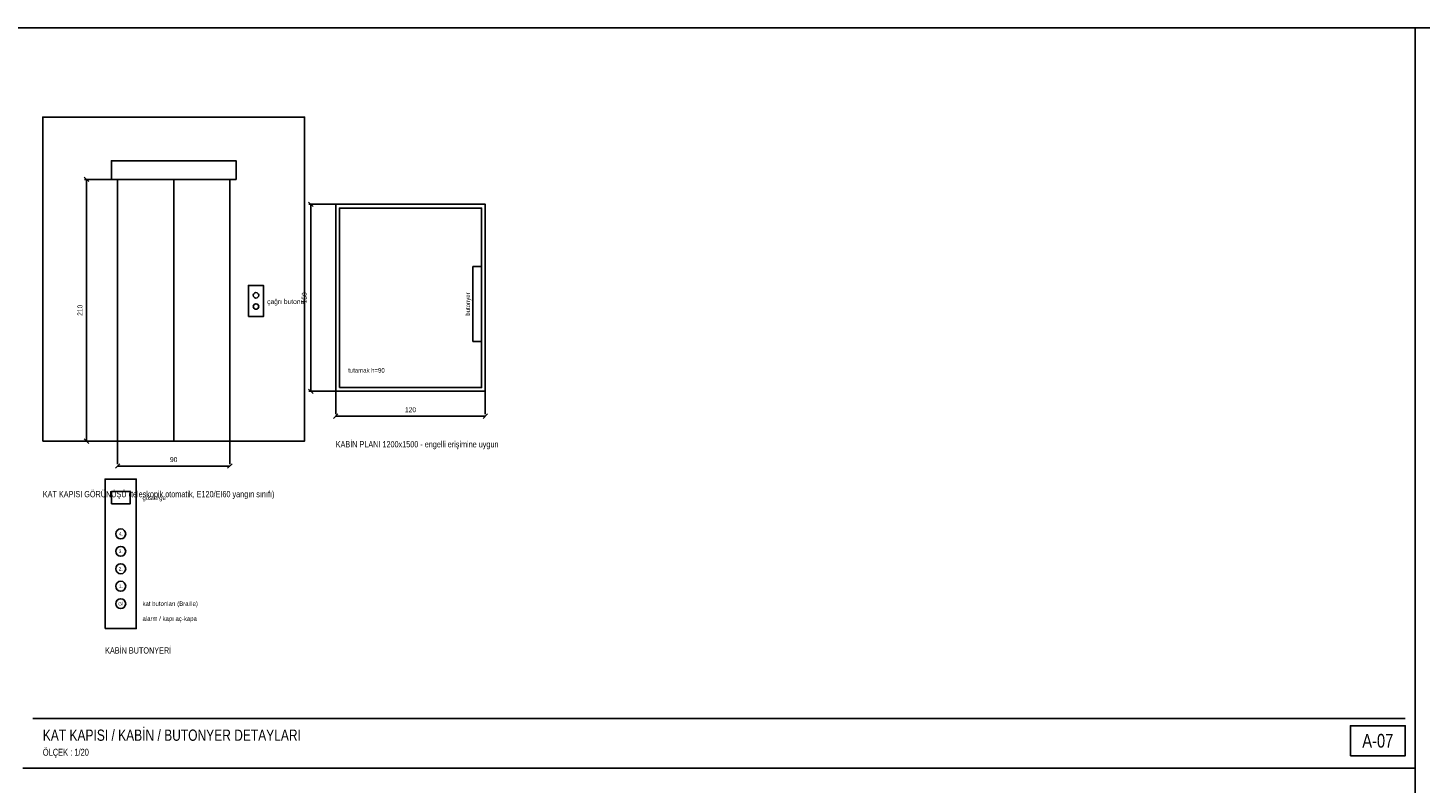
# Model space of a CAD drawing. Header units: centimetres. Extents: x 0 to 12309, y -30 to 2970.
# Tile 14 of 28: x 5009 to 7801, y 1455 to 2970. Entities that reach past the tile are written whole.
import ezdxf
from ezdxf.enums import TextEntityAlignment as Align

# ---------------------------------------------------------------- set-up
doc = ezdxf.new("R2010")
doc.units = ezdxf.units.CM
for name, color, linetype in [('ASN-ANTET', 4, 'Continuous'), ('ASN-BASLIK', 5, 'Continuous'), ('ASN-CERCEVE', 7, 'Continuous'), ('ASN-DUVAR', 7, 'Continuous'), ('ASN-KABIN', 5, 'Continuous'), ('ASN-KAPI', 3, 'Continuous'), ('ASN-OLCU', 3, 'Continuous'), ('ASN-YAZI', 4, 'Continuous')]:
    doc.layers.add(name, color=color, linetype=linetype)

msp = doc.modelspace()

# ---------------------------------------------------------------- linework, layer by layer
at = {"layer": 'ASN-ANTET'}
msp.add_line((5018.9, 1585), (7771.4, 1585), dxfattribs=at)
msp.add_lwpolyline([(7661.4, 1510), (7771.4, 1510), (7771.4, 1570), (7661.4, 1570)], close=True, dxfattribs=at)
at = {"layer": 'ASN-CERCEVE'}
for p, q in [((7791.4, 0), (7791.4, 2970)), ((4998.9, 1485), (7791.4, 1485))]:
    msp.add_line(p, q, dxfattribs=at)
for points in [[(0, 0), (12308.9, 0), (12308.9, 2970), (0, 2970)], [(100, 0), (12283.9, 0), (12283.9, 2970), (100, 2970)]]:
    msp.add_lwpolyline(points, close=True, dxfattribs=at)
at = {"layer": 'ASN-DUVAR'}
msp.add_lwpolyline([(5038.9, 2141), (5563.9, 2141), (5563.9, 2791), (5038.9, 2791)], close=True, dxfattribs=at)
at = {"layer": 'ASN-KABIN'}
msp.add_line((5633.9, 2466), (5633.9, 2466), dxfattribs=at)
for points in [[(5626.4, 2241), (5926.4, 2241), (5926.4, 2616), (5626.4, 2616)], [(5633.9, 2248.5), (5918.9, 2248.5), (5918.9, 2608.5), (5633.9, 2608.5)], [(5901.4, 2341), (5918.9, 2341), (5918.9, 2491), (5901.4, 2491)], [(5163.9, 1765), (5226.4, 1765), (5226.4, 2065), (5163.9, 2065)], [(5176.4, 2015), (5213.9, 2015), (5213.9, 2040), (5176.4, 2040)]]:
    msp.add_lwpolyline(points, close=True, dxfattribs=at)
for centre in [(5195.2, 1955), (5195.2, 1920), (5195.2, 1885), (5195.2, 1850), (5195.2, 1815)]:
    msp.add_circle(centre, 10, dxfattribs=at)
at = {"layer": 'ASN-KAPI'}
for p, q in [((5301.4, 2141), (5301.4, 2666)), ((5663.9, 2616), (5888.9, 2616))]:
    msp.add_line(p, q, dxfattribs=at)
for points in [[(5176.4, 2666), (5426.4, 2666), (5426.4, 2703.5), (5176.4, 2703.5)], [(5188.9, 2141), (5413.9, 2141), (5413.9, 2666), (5188.9, 2666)], [(5451.4, 2391), (5481.4, 2391), (5481.4, 2453.5), (5451.4, 2453.5)]]:
    msp.add_lwpolyline(points, close=True, dxfattribs=at)
for centre in [(5466.4, 2433.5), (5466.4, 2411)]:
    msp.add_circle(centre, 5.5, dxfattribs=at)
at = {"layer": 'ASN-OLCU'}
for p, q in [((5130.9, 2661.5), (5121.9, 2670.5)), ((5188.9, 2666), (5122.4, 2666)), ((5126.4, 2141), (5126.4, 2666)), ((5580.9, 2611.5), (5571.9, 2620.5)), ((5626.4, 2616), (5572.4, 2616)), ((5576.4, 2241), (5576.4, 2616)), ((5580.9, 2236.5), (5571.9, 2245.5)), ((5626.4, 2241), (5572.4, 2241)), ((5626.4, 2241), (5626.4, 2195)), ((5926.4, 2241), (5926.4, 2195)), ((5621.9, 2186.5), (5630.9, 2195.5)), ((5626.4, 2191), (5926.4, 2191)), ((5921.9, 2186.5), (5930.9, 2195.5)), ((5130.9, 2136.5), (5121.9, 2145.5)), ((5188.9, 2141), (5122.4, 2141)), ((5188.9, 2141), (5188.9, 2095)), ((5413.9, 2141), (5413.9, 2095)), ((5184.4, 2086.5), (5193.4, 2095.5)), ((5409.4, 2086.5), (5418.4, 2095.5)), ((5188.9, 2091), (5413.9, 2091))]:
    msp.add_line(p, q, dxfattribs=at)

# ---------------------------------------------------------------- texts
at = {"layer": 'ASN-ANTET', "width": 0.8}
msp.add_text('A-07', height=27.5, dxfattribs=at).set_placement((7716.4, 1540), align=Align.MIDDLE_CENTER)
msp.add_text('ÖLÇEK : 1/20', height=14, dxfattribs=at).set_placement((5038.9, 1510))
at = {"layer": 'ASN-BASLIK', "width": 0.8}
for s, height, p in [('KABİN PLANI 1200x1500 - engelli erişimine uygun', 12.5, (5626.4, 2128.5)), ('KAT KAPISI GÖRÜNÜŞÜ (teleskopik otomatik, E120/EI60 yangın sınıfı)', 12.5, (5038.9, 2028.5)), ('KABİN BUTONYERİ', 12.5, (5163.9, 1715)), ('KAT KAPISI / KABİN / BUTONYER DETAYLARI', 22.5, (5038.9, 1540))]:
    msp.add_text(s, height=height, dxfattribs=at).set_placement(p)
at = {"layer": 'ASN-OLCU', "width": 0.8}
for s, p in [('150', (5571.4, 2428.5)), ('210', (5121.4, 2403.5))]:
    msp.add_text(s, height=10, rotation=90, dxfattribs=at).set_placement(p, align=Align.BOTTOM_CENTER)
for s, p in [('120', (5776.4, 2196)), ('90', (5301.4, 2096))]:
    msp.add_text(s, height=10, dxfattribs=at).set_placement(p, align=Align.BOTTOM_CENTER)
at = {"layer": 'ASN-YAZI', "width": 0.8}
msp.add_text('butonyer', height=9, rotation=90, dxfattribs=at).set_placement((5891.4, 2416), align=Align.MIDDLE_CENTER)
for s, height, p in [('çağrı butonu', 10, (5488.9, 2421)), ('gösterge', 9, (5238.9, 2027.5)), ('kat butonları (Braille)', 9, (5238.9, 1815)), ('alarm / kapı aç-kapa', 9, (5238.9, 1785))]:
    msp.add_text(s, height=height, dxfattribs=at).set_placement(p, align=Align.MIDDLE_LEFT)
msp.add_text('tutamak h=90', height=9, dxfattribs=at).set_placement((5651.4, 2278.5))
for s, p in [('4.', (5195.2, 1955)), ('3.', (5195.2, 1920)), ('2.', (5195.2, 1885)), ('1.', (5195.2, 1850)), ('Gİ', (5195.2, 1815))]:
    msp.add_text(s, height=7, dxfattribs=at).set_placement(p, align=Align.MIDDLE_CENTER)

doc.saveas('drawing.dxf')
